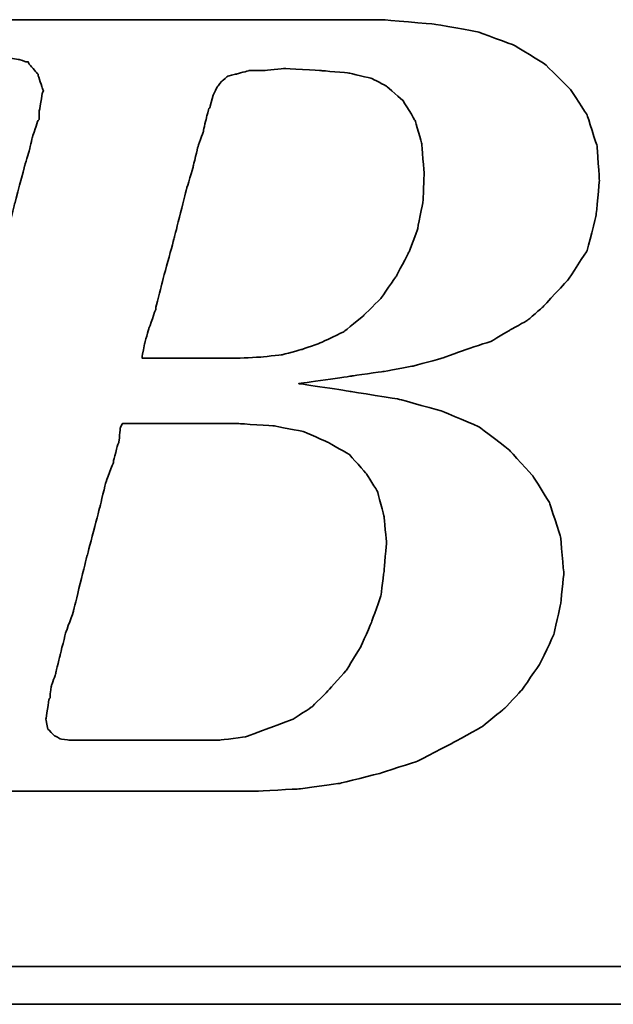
# Model space of a CAD drawing. Extents: x -389 to 453, y -50 to 705.
# Tile 30 of 48: x -152.19 to -150.43, y 36.7 to 39.62. Entities that reach past the tile are written whole.
import ezdxf

# ---------------------------------------------------------------- set-up
doc = ezdxf.new("R2010")
doc.units = 0
doc.header["$LTSCALE"] = 2
doc.header["$MEASUREMENT"] = 0
doc.layers.add('DIM', color=4, linetype='Continuous')
doc.layers.add('layer 1', color=7, linetype='Continuous')

# ---------------------------------------------------------------- blocks, each defined once
blk = doc.blocks.new('TBI MOTION logo(完整正式版)')
at = {"layer": 'layer 1', "color": 22, "lineweight": 35}
for points, knots in [([(-64.65375, -6.86375), (-64.65375, -6.86375), (-64.84375, -7.29625), (-64.84375, -7.29625), (-64.84375, -7.29625), (-64.84375, -7.29625), (-64.86875, -7.34375), (-64.86875, -7.34375), (-64.86875, -7.34375), (-64.86875, -7.34375), (-64.86875, -7.36875), (-64.86875, -7.36875), (-64.86875, -7.36875), (-64.86875, -7.36875), (-65.15375, -7.65375), (-65.15375, -7.65375), (-65.15375, -7.65375), (-65.15375, -7.65375), (-65.17875, -7.65375), (-65.17875, -7.65375), (-65.17875, -7.65375), (-65.17875, -7.65375), (-65.20375, -7.67875), (-65.20375, -7.67875), (-65.20375, -7.67875), (-65.20375, -7.67875), (-65.58875, -7.87125), (-65.58875, -7.87125), (-65.58875, -7.87125), (-65.58875, -7.87125), (-65.63375, -7.87125), (-65.63375, -7.87125), (-65.63375, -7.87125), (-65.63375, -7.87125), (-65.65875, -7.89375), (-65.65875, -7.89375), (-65.65875, -7.89375), (-65.65875, -7.89375), (-66.09375, -7.94375), (-66.09375, -7.94375), (-66.09375, -7.94375), (-66.09375, -7.94375), (-66.11375, -7.94375), (-66.11375, -7.94375), (-66.11375, -7.94375), (-66.11375, -7.94375), (-66.16375, -7.94375), (-66.16375, -7.94375), (-66.16375, -7.94375), (-66.16375, -7.94375), (-66.30875, -7.94375), (-66.30875, -7.94375), (-66.30875, -7.94375), (-66.30875, -7.94375), (-66.69375, -7.94375), (-66.69375, -7.94375), (-66.69375, -7.94375), (-66.69375, -7.94375), (-67.07375, -7.94375), (-67.07375, -7.94375), (-67.07375, -7.94375), (-67.07375, -7.94375), (-67.12375, -7.94375), (-67.12375, -7.94375), (-67.12375, -7.94375), (-67.12375, -7.94375), (-67.12375, -7.96625), (-67.12375, -7.96625), (-67.12375, -7.96625), (-67.12375, -7.96625), (-67.14875, -7.99125), (-67.14875, -7.99125), (-67.14875, -7.99125), (-67.14875, -7.99125), (-67.24375, -8.34875), (-67.24375, -8.34875), (-67.24375, -8.34875), (-67.24375, -8.34875), (-67.31375, -8.68625), (-67.31375, -8.68625), (-67.31375, -8.68625), (-67.31375, -8.68625), (-67.26875, -8.68625), (-67.26875, -8.68625), (-67.26875, -8.68625), (-67.26875, -8.68625), (-67.07375, -8.68625), (-67.07375, -8.68625), (-67.07375, -8.68625), (-67.07375, -8.68625), (-66.54875, -8.68625), (-66.54875, -8.68625), (-66.54875, -8.68625), (-66.54875, -8.68625), (-65.82625, -8.68625), (-65.82625, -8.68625), (-65.82625, -8.68625), (-65.82625, -8.68625), (-65.01375, -8.68625), (-65.01375, -8.68625), (-65.01375, -8.68625), (-65.01375, -8.68625), (-64.05375, -8.68625), (-64.05375, -8.68625), (-64.05375, -8.68625), (-64.05375, -8.68625), (-62.08375, -8.68625), (-62.08375, -8.68625), (-62.08375, -8.68625), (-62.08375, -8.68625), (-60.06875, -8.68625), (-60.06875, -8.68625), (-60.06875, -8.68625), (-60.06875, -8.68625), (-59.10875, -8.68625), (-59.10875, -8.68625), (-59.10875, -8.68625), (-59.10875, -8.68625), (-58.29375, -8.68625), (-58.29375, -8.68625), (-58.29375, -8.68625), (-58.29375, -8.68625), (-57.57375, -8.68625), (-57.57375, -8.68625), (-57.57375, -8.68625), (-57.57375, -8.68625), (-57.04875, -8.68625), (-57.04875, -8.68625), (-57.04875, -8.68625), (-57.04875, -8.68625), (-56.85375, -8.68625), (-56.85375, -8.68625), (-56.85375, -8.68625), (-56.85375, -8.68625), (-56.70875, -8.68625), (-56.70875, -8.68625), (-56.70875, -8.68625), (-56.70875, -8.68625), (-56.61375, -8.68625), (-56.61375, -8.68625), (-56.61375, -8.68625), (-56.61375, -8.68625), (-56.56875, -8.68625), (-56.56875, -8.68625), (-56.56875, -8.68625), (-56.56875, -8.68625), (-55.65375, -8.63875), (-55.65375, -8.63875), (-55.65375, -8.63875), (-55.65375, -8.63875), (-54.76875, -8.51875), (-54.76875, -8.51875), (-54.76875, -8.51875), (-54.76875, -8.51875), (-53.90375, -8.30375), (-53.90375, -8.30375), (-53.90375, -8.30375), (-53.90375, -8.30375), (-53.08875, -8.03875), (-53.08875, -8.03875), (-53.08875, -8.03875), (-53.08875, -8.03875), (-52.34375, -7.65375), (-52.34375, -7.65375), (-52.34375, -7.65375), (-52.34375, -7.65375), (-51.69875, -7.29625), (-51.69875, -7.29625), (-51.69875, -7.29625), (-51.69875, -7.29625), (-51.21875, -6.91125), (-51.21875, -6.91125), (-51.21875, -6.91125), (-51.21875, -6.91125), (-50.83375, -6.50375), (-50.83375, -6.50375), (-50.83375, -6.50375), (-50.83375, -6.50375), (-50.44875, -5.94875), (-50.44875, -5.94875), (-50.44875, -5.94875), (-50.44875, -5.94875), (-50.13875, -5.30375), (-50.13875, -5.30375), (-50.13875, -5.30375), (-50.13875, -5.30375), (-49.99375, -4.65375), (-49.99375, -4.65375), (-49.99375, -4.65375), (-49.99375, -4.65375), (-49.92375, -3.98375), (-49.92375, -3.98375), (-49.92375, -3.98375), (-49.92375, -3.98375), (-49.99375, -3.19374), (-49.99375, -3.19374), (-49.99375, -3.19374), (-49.99375, -3.19374), (-50.23374, -2.44874), (-50.23374, -2.44874), (-50.23374, -2.44874), (-50.23374, -2.44874), (-50.59375, -1.87374), (-50.59375, -1.87374), (-50.59375, -1.87374), (-50.59375, -1.87374), (-51.09875, -1.31874), (-51.09875, -1.31874), (-51.09875, -1.31874), (-51.09875, -1.31874), (-51.74375, -0.81875), (-51.74375, -0.81875), (-51.74375, -0.81875), (-51.74375, -0.81875), (-52.53875, -0.48125), (-52.53875, -0.48125), (-52.53875, -0.48125), (-52.53875, -0.48125), (-53.47375, -0.21875), (-53.47375, -0.21875), (-53.47375, -0.21875), (-53.47375, -0.21875), (-54.52875, -0.04874), (-54.52875, -0.04874), (-54.52875, -0.04874), (-54.52875, -0.04874), (-55.65375, 0.12125), (-55.65375, 0.12125), (-55.65375, 0.12125), (-55.65375, 0.12125), (-54.50375, 0.28624), (-54.50375, 0.28624), (-54.50375, 0.28624), (-54.50375, 0.28624), (-53.83375, 0.38124), (-53.83375, 0.38124), (-53.83375, 0.38124), (-53.83375, 0.38124), (-53.18375, 0.50125), (-53.18375, 0.50125), (-53.18375, 0.50125), (-53.18375, 0.50125), (-52.55875, 0.66874), (-52.55875, 0.66874), (-52.55875, 0.66874), (-52.55875, 0.66874), (-52.03375, 0.86124), (-52.03375, 0.86124), (-52.03375, 0.86124), (-52.03375, 0.86124), (-51.50374, 1.03124), (-51.50374, 1.03124), (-51.50374, 1.03124), (-51.50374, 1.03124), (-51.09875, 1.27125), (-51.09875, 1.27125), (-51.09875, 1.27125), (-51.09875, 1.27125), (-50.71375, 1.48624), (-50.71375, 1.48624), (-50.71375, 1.48624), (-50.71375, 1.48624), (-50.37625, 1.77625), (-50.37625, 1.77625), (-50.37625, 1.77625), (-50.37625, 1.77625), (-49.82375, 2.37625), (-49.82375, 2.37625), (-49.82375, 2.37625), (-49.82375, 2.37625), (-49.41875, 2.99625), (-49.41875, 2.99625), (-49.41875, 2.99625), (-49.41875, 2.99625), (-49.22375, 3.76625), (-49.22375, 3.76625), (-49.22375, 3.76625), (-49.22375, 3.76625), (-49.15375, 4.50874), (-49.15375, 4.50874), (-49.15375, 4.50874), (-49.15375, 4.50874), (-49.20375, 5.25125), (-49.20375, 5.25125), (-49.20375, 5.25125), (-49.20375, 5.25125), (-49.41875, 5.92625), (-49.41875, 5.92625), (-49.41875, 5.92625), (-49.41875, 5.92625), (-49.77875, 6.47625), (-49.77875, 6.47625), (-49.77875, 6.47625), (-49.77875, 6.47625), (-50.33125, 7.02624), (-50.33125, 7.02624), (-50.33125, 7.02624), (-50.33125, 7.02624), (-51.00125, 7.43625), (-51.00125, 7.43625), (-51.00125, 7.43625), (-51.00125, 7.43625), (-51.79375, 7.72625), (-51.79375, 7.72625), (-51.79375, 7.72625), (-51.79375, 7.72625), (-52.72875, 7.89124), (-52.72875, 7.89124), (-52.72875, 7.89124), (-52.72875, 7.89124), (-53.83375, 7.98625), (-53.83375, 7.98625), (-53.83375, 7.98625), (-53.83375, 7.98625), (-53.92875, 7.98625), (-53.92875, 7.98625), (-53.92875, 7.98625), (-53.92875, 7.98625), (-54.26375, 7.98625), (-54.26375, 7.98625), (-54.26375, 7.98625), (-54.26375, 7.98625), (-54.74375, 7.98625), (-54.74375, 7.98625), (-54.74375, 7.98625), (-54.74375, 7.98625), (-55.36875, 7.98625), (-55.36875, 7.98625), (-55.36875, 7.98625), (-55.36875, 7.98625), (-56.13375, 7.98625), (-56.13375, 7.98625), (-56.13375, 7.98625), (-56.13375, 7.98625), (-56.94875, 7.98625), (-56.94875, 7.98625), (-56.94875, 7.98625), (-56.94875, 7.98625), (-58.77625, 7.98625), (-58.77625, 7.98625), (-58.77625, 7.98625), (-58.77625, 7.98625), (-60.59875, 7.98625), (-60.59875, 7.98625), (-60.59875, 7.98625), (-60.59875, 7.98625), (-61.41375, 7.98625), (-61.41375, 7.98625), (-61.41375, 7.98625), (-61.41375, 7.98625), (-62.17875, 7.98625), (-62.17875, 7.98625), (-62.17875, 7.98625), (-62.17875, 7.98625), (-62.80375, 7.98625), (-62.80375, 7.98625), (-62.80375, 7.98625), (-62.80375, 7.98625), (-63.30625, 7.98625), (-63.30625, 7.98625), (-63.30625, 7.98625), (-63.30625, 7.98625), (-63.57375, 7.98625), (-63.57375, 7.98625), (-63.57375, 7.98625), (-63.57375, 7.98625), (-63.57375, 7.96375), (-63.57375, 7.96375), (-63.57375, 7.96375), (-63.57375, 7.96375), (-63.59875, 7.94125), (-63.59875, 7.94125), (-63.59875, 7.94125), (-63.59875, 7.94125), (-63.69375, 7.55625), (-63.69375, 7.55625), (-63.69375, 7.55625), (-63.69375, 7.55625), (-63.76375, 7.24624), (-63.76375, 7.24624), (-63.76375, 7.24624), (-63.76375, 7.24624), (-63.23875, 7.24624), (-63.23875, 7.24624), (-63.23875, 7.24624), (-63.23875, 7.24624), (-62.75875, 7.24624), (-62.75875, 7.24624), (-62.75875, 7.24624), (-62.75875, 7.24624), (-62.61125, 7.24624), (-62.61125, 7.24624), (-62.61125, 7.24624), (-62.61125, 7.24624), (-62.56625, 7.24624), (-62.56625, 7.24624), (-62.56625, 7.24624), (-62.56625, 7.24624), (-62.22875, 7.24624), (-62.22875, 7.24624), (-62.22875, 7.24624), (-62.22875, 7.24624), (-62.20375, 7.24624), (-62.20375, 7.24624), (-62.20375, 7.24624), (-62.20375, 7.24624), (-62.17875, 7.21875), (-62.17875, 7.21875), (-62.17875, 7.21875), (-62.17875, 7.21875), (-61.96375, 7.17125), (-61.96375, 7.17125), (-61.96375, 7.17125), (-61.96375, 7.17125), (-61.72375, 7.12624), (-61.72375, 7.12624), (-61.72375, 7.12624), (-61.72375, 7.12624), (-61.70375, 7.12624), (-61.70375, 7.12624), (-61.70375, 7.12624), (-61.70375, 7.12624), (-61.55875, 7.07624), (-61.55875, 7.07624), (-61.55875, 7.07624), (-61.55875, 7.07624), (-61.50875, 7.07624), (-61.50875, 7.07624), (-61.50875, 7.07624), (-61.50875, 7.07624), (-61.48375, 7.02624), (-61.48375, 7.02624), (-61.48375, 7.02624), (-61.48375, 7.02624), (-61.31875, 6.83375), (-61.31875, 6.83375), (-61.31875, 6.83375), (-61.31875, 6.83375), (-61.29375, 6.81125), (-61.29375, 6.81125), (-61.29375, 6.81125), (-61.29375, 6.81125), (-61.29375, 6.78625), (-61.29375, 6.78625), (-61.29375, 6.78625), (-61.29375, 6.78625), (-61.19875, 6.50124), (-61.19875, 6.50124), (-61.19875, 6.50124), (-61.19875, 6.50124), (-61.17375, 6.45124), (-61.17375, 6.45124), (-61.17375, 6.45124), (-61.17375, 6.45124), (-61.19875, 6.40625), (-61.19875, 6.40625), (-61.19875, 6.40625), (-61.19875, 6.40625), (-61.26875, 5.99624), (-61.26875, 5.99624), (-61.26875, 5.99624), (-61.26875, 5.99624), (-61.26875, 5.85125), (-61.26875, 5.85125), (-61.26875, 5.85125), (-61.26875, 5.85125), (-61.26875, 5.82625), (-61.26875, 5.82625), (-61.26875, 5.82625), (-61.26875, 5.82625), (-61.29375, 5.80625), (-61.29375, 5.80625), (-61.29375, 5.80625), (-61.29375, 5.80625), (-61.34125, 5.66125), (-61.34125, 5.66125), (-61.34125, 5.66125), (-61.34125, 5.66125), (-61.41375, 5.44625), (-61.41375, 5.44625), (-61.41375, 5.44625), (-61.41375, 5.44625), (-61.48375, 5.15625), (-61.48375, 5.15625), (-61.48375, 5.15625), (-61.48375, 5.15625), (-61.58375, 4.82124), (-61.58375, 4.82124), (-61.58375, 4.82124), (-61.58375, 4.82124), (-61.79875, 4.00375), (-61.79875, 4.00375), (-61.79875, 4.00375), (-61.79875, 4.00375), (-62.05875, 2.99625), (-62.05875, 2.99625), (-62.05875, 2.99625), (-62.05875, 2.99625), (-62.34875, 1.91625), (-62.34875, 1.91625), (-62.34875, 1.91625), (-62.34875, 1.91625), (-62.97375, -0.41124), (-62.97375, -0.41124), (-62.97375, -0.41124), (-62.97375, -0.41124), (-63.59875, -2.75875), (-63.59875, -2.75875), (-63.59875, -2.75875), (-63.59875, -2.75875), (-63.88375, -3.86374), (-63.88375, -3.86374), (-63.88375, -3.86374), (-63.88375, -3.86374), (-64.14875, -4.82374), (-64.14875, -4.82374), (-64.14875, -4.82374), (-64.14875, -4.82374), (-64.36375, -5.64125), (-64.36375, -5.64125), (-64.36375, -5.64125), (-64.36375, -5.64125), (-64.43625, -5.97625), (-64.43625, -5.97625), (-64.43625, -5.97625), (-64.43625, -5.97625), (-64.50875, -6.28625), (-64.50875, -6.28625), (-64.50875, -6.28625), (-64.50875, -6.28625), (-64.50875, -6.30875), (-64.50875, -6.30875), (-64.50875, -6.30875), (-64.50875, -6.30875), (-64.57875, -6.50375), (-64.57875, -6.50375), (-64.57875, -6.50375), (-64.57875, -6.50375), (-64.62875, -6.69625), (-64.62875, -6.69625), (-64.62875, -6.69625), (-64.62875, -6.69625), (-64.62875, -6.76875), (-64.62875, -6.76875), (-64.62875, -6.76875), (-64.62875, -6.76875), (-64.62875, -6.81375), (-64.62875, -6.81375), (-64.62875, -6.81375), (-64.62875, -6.81375), (-64.62875, -6.83875), (-64.62875, -6.83875), (-64.62875, -6.83875), (-64.62875, -6.83875), (-64.65375, -6.86375), (-64.65375, -6.86375)], [0, 0, 0, 0, 0.00719424, 0.00719424, 0.00719424, 0.00719425, 0.01438849, 0.01438849, 0.01438849, 0.0143885, 0.02158273, 0.02158273, 0.02158273, 0.02158274, 0.02877698, 0.02877698, 0.02877698, 0.02877699, 0.03597122, 0.03597122, 0.03597122, 0.03597123, 0.04316547, 0.04316547, 0.04316547, 0.04316548, 0.05035971, 0.05035971, 0.05035971, 0.05035972, 0.05755396, 0.05755396, 0.05755396, 0.05755397, 0.0647482, 0.0647482, 0.0647482, 0.06474821, 0.07194245, 0.07194245, 0.07194245, 0.07194246, 0.07913669, 0.07913669, 0.07913669, 0.0791367, 0.08633094, 0.08633094, 0.08633094, 0.08633095, 0.09352518, 0.09352518, 0.09352518, 0.09352519, 0.10071942, 0.10071942, 0.10071942, 0.10071943, 0.10791367, 0.10791367, 0.10791367, 0.10791368, 0.11510791, 0.11510791, 0.11510791, 0.11510792, 0.12230216, 0.12230216, 0.12230216, 0.12230217, 0.1294964, 0.1294964, 0.1294964, 0.12949641, 0.13669065, 0.13669065, 0.13669065, 0.13669066, 0.14388489, 0.14388489, 0.14388489, 0.1438849, 0.15107914, 0.15107914, 0.15107914, 0.15107915, 0.15827338, 0.15827338, 0.15827338, 0.15827339, 0.16546763, 0.16546763, 0.16546763, 0.16546764, 0.17266187, 0.17266187, 0.17266187, 0.17266188, 0.17985612, 0.17985612, 0.17985612, 0.17985613, 0.18705036, 0.18705036, 0.18705036, 0.18705037, 0.1942446, 0.1942446, 0.1942446, 0.19424461, 0.20143885, 0.20143885, 0.20143885, 0.20143886, 0.20863309, 0.20863309, 0.20863309, 0.2086331, 0.21582734, 0.21582734, 0.21582734, 0.21582735, 0.22302158, 0.22302158, 0.22302158, 0.22302159, 0.23021583, 0.23021583, 0.23021583, 0.23021584, 0.23741007, 0.23741007, 0.23741007, 0.23741008, 0.24460432, 0.24460432, 0.24460432, 0.24460433, 0.25179856, 0.25179856, 0.25179856, 0.25179857, 0.25899281, 0.25899281, 0.25899281, 0.25899282, 0.26618705, 0.26618705, 0.26618705, 0.26618706, 0.27338129, 0.27338129, 0.27338129, 0.2733813, 0.28057554, 0.28057554, 0.28057554, 0.28057555, 0.28776978, 0.28776978, 0.28776978, 0.28776979, 0.29496403, 0.29496403, 0.29496403, 0.29496404, 0.30215827, 0.30215827, 0.30215827, 0.30215828, 0.30935252, 0.30935252, 0.30935252, 0.30935253, 0.31654676, 0.31654676, 0.31654676, 0.31654677, 0.32374101, 0.32374101, 0.32374101, 0.32374102, 0.33093525, 0.33093525, 0.33093525, 0.33093526, 0.3381295, 0.3381295, 0.3381295, 0.33812951, 0.34532374, 0.34532374, 0.34532374, 0.34532375, 0.35251799, 0.35251799, 0.35251799, 0.352518, 0.35971223, 0.35971223, 0.35971223, 0.35971224, 0.36690647, 0.36690647, 0.36690647, 0.36690648, 0.37410072, 0.37410072, 0.37410072, 0.37410073, 0.38129496, 0.38129496, 0.38129496, 0.38129497, 0.38848921, 0.38848921, 0.38848921, 0.38848922, 0.39568345, 0.39568345, 0.39568345, 0.39568346, 0.4028777, 0.4028777, 0.4028777, 0.40287771, 0.41007194, 0.41007194, 0.41007194, 0.41007195, 0.41726619, 0.41726619, 0.41726619, 0.4172662, 0.42446043, 0.42446043, 0.42446043, 0.42446044, 0.43165468, 0.43165468, 0.43165468, 0.43165469, 0.43884892, 0.43884892, 0.43884892, 0.43884893, 0.44604317, 0.44604317, 0.44604317, 0.44604318, 0.45323741, 0.45323741, 0.45323741, 0.45323742, 0.46043165, 0.46043165, 0.46043165, 0.46043166, 0.4676259, 0.4676259, 0.4676259, 0.46762591, 0.47482014, 0.47482014, 0.47482014, 0.47482015, 0.48201439, 0.48201439, 0.48201439, 0.4820144, 0.48920863, 0.48920863, 0.48920863, 0.48920864, 0.49640288, 0.49640288, 0.49640288, 0.49640289, 0.50359712, 0.50359712, 0.50359712, 0.50359713, 0.51079137, 0.51079137, 0.51079137, 0.51079138, 0.51798561, 0.51798561, 0.51798561, 0.51798562, 0.52517986, 0.52517986, 0.52517986, 0.52517987, 0.5323741, 0.5323741, 0.5323741, 0.53237411, 0.53956835, 0.53956835, 0.53956835, 0.53956836, 0.54676259, 0.54676259, 0.54676259, 0.5467626, 0.55395683, 0.55395683, 0.55395683, 0.55395684, 0.56115108, 0.56115108, 0.56115108, 0.56115109, 0.56834532, 0.56834532, 0.56834532, 0.56834533, 0.57553957, 0.57553957, 0.57553957, 0.57553958, 0.58273381, 0.58273381, 0.58273381, 0.58273382, 0.58992806, 0.58992806, 0.58992806, 0.58992807, 0.5971223, 0.5971223, 0.5971223, 0.59712231, 0.60431655, 0.60431655, 0.60431655, 0.60431656, 0.61151079, 0.61151079, 0.61151079, 0.6115108, 0.61870504, 0.61870504, 0.61870504, 0.61870505, 0.62589928, 0.62589928, 0.62589928, 0.62589929, 0.63309353, 0.63309353, 0.63309353, 0.63309354, 0.64028777, 0.64028777, 0.64028777, 0.64028778, 0.64748201, 0.64748201, 0.64748201, 0.64748202, 0.65467626, 0.65467626, 0.65467626, 0.65467627, 0.6618705, 0.6618705, 0.6618705, 0.66187051, 0.66906475, 0.66906475, 0.66906475, 0.66906476, 0.67625899, 0.67625899, 0.67625899, 0.676259, 0.68345324, 0.68345324, 0.68345324, 0.68345325, 0.69064748, 0.69064748, 0.69064748, 0.69064749, 0.69784173, 0.69784173, 0.69784173, 0.69784174, 0.70503597, 0.70503597, 0.70503597, 0.70503598, 0.71223022, 0.71223022, 0.71223022, 0.71223023, 0.71942446, 0.71942446, 0.71942446, 0.71942447, 0.72661871, 0.72661871, 0.72661871, 0.72661872, 0.73381295, 0.73381295, 0.73381295, 0.73381296, 0.74100719, 0.74100719, 0.74100719, 0.7410072, 0.74820144, 0.74820144, 0.74820144, 0.74820145, 0.75539568, 0.75539568, 0.75539568, 0.75539569, 0.76258993, 0.76258993, 0.76258993, 0.76258994, 0.76978417, 0.76978417, 0.76978417, 0.76978418, 0.77697842, 0.77697842, 0.77697842, 0.77697843, 0.78417266, 0.78417266, 0.78417266, 0.78417267, 0.79136691, 0.79136691, 0.79136691, 0.79136692, 0.79856115, 0.79856115, 0.79856115, 0.79856116, 0.8057554, 0.8057554, 0.8057554, 0.80575541, 0.81294964, 0.81294964, 0.81294964, 0.81294965, 0.82014388, 0.82014388, 0.82014388, 0.82014389, 0.82733813, 0.82733813, 0.82733813, 0.82733814, 0.83453237, 0.83453237, 0.83453237, 0.83453238, 0.84172662, 0.84172662, 0.84172662, 0.84172663, 0.84892086, 0.84892086, 0.84892086, 0.84892087, 0.85611511, 0.85611511, 0.85611511, 0.85611512, 0.86330935, 0.86330935, 0.86330935, 0.86330936, 0.8705036, 0.8705036, 0.8705036, 0.87050361, 0.87769784, 0.87769784, 0.87769784, 0.87769785, 0.88489209, 0.88489209, 0.88489209, 0.8848921, 0.89208633, 0.89208633, 0.89208633, 0.89208634, 0.89928058, 0.89928058, 0.89928058, 0.89928059, 0.90647482, 0.90647482, 0.90647482, 0.90647483, 0.91366906, 0.91366906, 0.91366906, 0.91366907, 0.92086331, 0.92086331, 0.92086331, 0.92086332, 0.92805755, 0.92805755, 0.92805755, 0.92805756, 0.9352518, 0.9352518, 0.9352518, 0.93525181, 0.94244604, 0.94244604, 0.94244604, 0.94244605, 0.94964029, 0.94964029, 0.94964029, 0.9496403, 0.95683453, 0.95683453, 0.95683453, 0.95683454, 0.96402878, 0.96402878, 0.96402878, 0.96402879, 0.97122302, 0.97122302, 0.97122302, 0.97122303, 0.97841727, 0.97841727, 0.97841727, 0.97841728, 0.98561151, 0.98561151, 0.98561151, 0.98561152, 0.99280576, 0.99280576, 0.99280576, 0.99280577, 1, 1, 1, 1]), ([(-57.50375, 6.35625), (-57.50375, 6.35625), (-57.57375, 6.11625), (-57.57375, 6.11625), (-57.57375, 6.11625), (-57.57375, 6.11625), (-57.57375, 6.09125), (-57.57375, 6.09125), (-57.57375, 6.09125), (-57.57375, 6.09125), (-57.59875, 6.06625), (-57.59875, 6.06625), (-57.59875, 6.06625), (-57.59875, 6.06625), (-57.64875, 5.87625), (-57.64875, 5.87625), (-57.64875, 5.87625), (-57.64875, 5.87625), (-57.71875, 5.58875), (-57.71875, 5.58875), (-57.71875, 5.58875), (-57.71875, 5.58875), (-57.71875, 5.56625), (-57.71875, 5.56625), (-57.71875, 5.56625), (-57.71875, 5.56625), (-57.83875, 5.23125), (-57.83875, 5.23125), (-57.83875, 5.23125), (-57.83875, 5.23125), (-57.93625, 4.82124), (-57.93625, 4.82124), (-57.93625, 4.82124), (-57.93625, 4.82124), (-57.93625, 4.79624), (-57.93625, 4.79624), (-57.93625, 4.79624), (-57.93625, 4.79624), (-58.07875, 4.34125), (-58.07875, 4.34125), (-58.07875, 4.34125), (-58.07875, 4.34125), (-58.34375, 3.28625), (-58.34375, 3.28625), (-58.34375, 3.28625), (-58.34375, 3.28625), (-58.62875, 2.23124), (-58.62875, 2.23124), (-58.62875, 2.23124), (-58.62875, 2.23124), (-58.74875, 1.75125), (-58.74875, 1.75125), (-58.74875, 1.75125), (-58.74875, 1.75125), (-58.74875, 1.72625), (-58.74875, 1.72625), (-58.74875, 1.72625), (-58.74875, 1.72625), (-58.89375, 1.31625), (-58.89375, 1.31625), (-58.89375, 1.31625), (-58.89375, 1.31625), (-58.98875, 0.98124), (-58.98875, 0.98124), (-58.98875, 0.98124), (-58.98875, 0.98124), (-59.03875, 0.71625), (-59.03875, 0.71625), (-59.03875, 0.71625), (-59.03875, 0.71625), (-59.03875, 0.66874), (-59.03875, 0.66874), (-59.03875, 0.66874), (-59.03875, 0.66874), (-58.91875, 0.66874), (-58.91875, 0.66874), (-58.91875, 0.66874), (-58.91875, 0.66874), (-58.53375, 0.66874), (-58.53375, 0.66874), (-58.53375, 0.66874), (-58.53375, 0.66874), (-58.10375, 0.66874), (-58.10375, 0.66874), (-58.10375, 0.66874), (-58.10375, 0.66874), (-57.66875, 0.66874), (-57.66875, 0.66874), (-57.66875, 0.66874), (-57.66875, 0.66874), (-57.33375, 0.66874), (-57.33375, 0.66874), (-57.33375, 0.66874), (-57.33375, 0.66874), (-57.09375, 0.66874), (-57.09375, 0.66874), (-57.09375, 0.66874), (-57.09375, 0.66874), (-56.99875, 0.66874), (-56.99875, 0.66874), (-56.99875, 0.66874), (-56.99875, 0.66874), (-56.49375, 0.69374), (-56.49375, 0.69374), (-56.49375, 0.69374), (-56.49375, 0.69374), (-56.01375, 0.74374), (-56.01375, 0.74374), (-56.01375, 0.74374), (-56.01375, 0.74374), (-55.58375, 0.86124), (-55.58375, 0.86124), (-55.58375, 0.86124), (-55.58375, 0.86124), (-55.17375, 1.00624), (-55.17375, 1.00624), (-55.17375, 1.00624), (-55.17375, 1.00624), (-54.67375, 1.24625), (-54.67375, 1.24625), (-54.67375, 1.24625), (-54.67375, 1.24625), (-54.26375, 1.58124), (-54.26375, 1.58124), (-54.26375, 1.58124), (-54.26375, 1.58124), (-53.87875, 1.96374), (-53.87875, 1.96374), (-53.87875, 1.96374), (-53.87875, 1.96374), (-53.54375, 2.44625), (-53.54375, 2.44625), (-53.54375, 2.44625), (-53.54375, 2.44625), (-53.27875, 2.95125), (-53.27875, 2.95125), (-53.27875, 2.95125), (-53.27875, 2.95125), (-53.08875, 3.45124), (-53.08875, 3.45124), (-53.08875, 3.45124), (-53.08875, 3.45124), (-52.96875, 4.05124), (-52.96875, 4.05124), (-52.96875, 4.05124), (-52.96875, 4.05124), (-52.94375, 4.65125), (-52.94375, 4.65125), (-52.94375, 4.65125), (-52.94375, 4.65125), (-52.99375, 5.30125), (-52.99375, 5.30125), (-52.99375, 5.30125), (-52.99375, 5.30125), (-53.13875, 5.80625), (-53.13875, 5.80625), (-53.13875, 5.80625), (-53.13875, 5.80625), (-53.39875, 6.23625), (-53.39875, 6.23625), (-53.39875, 6.23625), (-53.39875, 6.23625), (-53.75875, 6.54875), (-53.75875, 6.54875), (-53.75875, 6.54875), (-53.75875, 6.54875), (-54.07375, 6.71625), (-54.07375, 6.71625), (-54.07375, 6.71625), (-54.07375, 6.71625), (-54.57375, 6.83375), (-54.57375, 6.83375), (-54.57375, 6.83375), (-54.57375, 6.83375), (-55.17375, 6.88625), (-55.17375, 6.88625), (-55.17375, 6.88625), (-55.17375, 6.88625), (-55.96875, 6.93125), (-55.96875, 6.93125), (-55.96875, 6.93125), (-55.96875, 6.93125), (-56.39875, 6.88625), (-56.39875, 6.88625), (-56.39875, 6.88625), (-56.39875, 6.88625), (-56.42125, 6.88625), (-56.42125, 6.88625), (-56.42125, 6.88625), (-56.42125, 6.88625), (-56.73375, 6.88625), (-56.73375, 6.88625), (-56.73375, 6.88625), (-56.73375, 6.88625), (-56.99875, 6.81125), (-56.99875, 6.81125), (-56.99875, 6.81125), (-56.99875, 6.81125), (-57.02375, 6.81125), (-57.02375, 6.81125), (-57.02375, 6.81125), (-57.02375, 6.81125), (-57.18875, 6.76625), (-57.18875, 6.76625), (-57.18875, 6.76625), (-57.18875, 6.76625), (-57.30875, 6.66625), (-57.30875, 6.66625), (-57.30875, 6.66625), (-57.30875, 6.66625), (-57.40875, 6.54875), (-57.40875, 6.54875), (-57.40875, 6.54875), (-57.40875, 6.54875), (-57.50375, 6.35625), (-57.50375, 6.35625)], [0, 0, 0, 0, 0.01851852, 0.01851852, 0.01851852, 0.01851853, 0.03703704, 0.03703704, 0.03703704, 0.03703705, 0.05555556, 0.05555556, 0.05555556, 0.05555557, 0.07407407, 0.07407407, 0.07407407, 0.07407408, 0.09259259, 0.09259259, 0.09259259, 0.0925926, 0.11111111, 0.11111111, 0.11111111, 0.11111112, 0.12962963, 0.12962963, 0.12962963, 0.12962964, 0.14814815, 0.14814815, 0.14814815, 0.14814816, 0.16666667, 0.16666667, 0.16666667, 0.16666668, 0.18518519, 0.18518519, 0.18518519, 0.1851852, 0.2037037, 0.2037037, 0.2037037, 0.20370371, 0.22222222, 0.22222222, 0.22222222, 0.22222223, 0.24074074, 0.24074074, 0.24074074, 0.24074075, 0.25925926, 0.25925926, 0.25925926, 0.25925927, 0.27777778, 0.27777778, 0.27777778, 0.27777779, 0.2962963, 0.2962963, 0.2962963, 0.29629631, 0.31481481, 0.31481481, 0.31481481, 0.31481482, 0.33333333, 0.33333333, 0.33333333, 0.33333334, 0.35185185, 0.35185185, 0.35185185, 0.35185186, 0.37037037, 0.37037037, 0.37037037, 0.37037038, 0.38888889, 0.38888889, 0.38888889, 0.3888889, 0.40740741, 0.40740741, 0.40740741, 0.40740742, 0.42592593, 0.42592593, 0.42592593, 0.42592594, 0.44444444, 0.44444444, 0.44444444, 0.44444445, 0.46296296, 0.46296296, 0.46296296, 0.46296297, 0.48148148, 0.48148148, 0.48148148, 0.48148149, 0.5, 0.5, 0.5, 0.50000001, 0.51851852, 0.51851852, 0.51851852, 0.51851853, 0.53703704, 0.53703704, 0.53703704, 0.53703705, 0.55555556, 0.55555556, 0.55555556, 0.55555557, 0.57407407, 0.57407407, 0.57407407, 0.57407408, 0.59259259, 0.59259259, 0.59259259, 0.5925926, 0.61111111, 0.61111111, 0.61111111, 0.61111112, 0.62962963, 0.62962963, 0.62962963, 0.62962964, 0.64814815, 0.64814815, 0.64814815, 0.64814816, 0.66666667, 0.66666667, 0.66666667, 0.66666668, 0.68518519, 0.68518519, 0.68518519, 0.6851852, 0.7037037, 0.7037037, 0.7037037, 0.70370371, 0.72222222, 0.72222222, 0.72222222, 0.72222223, 0.74074074, 0.74074074, 0.74074074, 0.74074075, 0.75925926, 0.75925926, 0.75925926, 0.75925927, 0.77777778, 0.77777778, 0.77777778, 0.77777779, 0.7962963, 0.7962963, 0.7962963, 0.79629631, 0.81481481, 0.81481481, 0.81481481, 0.81481482, 0.83333333, 0.83333333, 0.83333333, 0.83333334, 0.85185185, 0.85185185, 0.85185185, 0.85185186, 0.87037037, 0.87037037, 0.87037037, 0.87037038, 0.88888889, 0.88888889, 0.88888889, 0.8888889, 0.90740741, 0.90740741, 0.90740741, 0.90740742, 0.92592593, 0.92592593, 0.92592593, 0.92592594, 0.94444444, 0.94444444, 0.94444444, 0.94444445, 0.96296296, 0.96296296, 0.96296296, 0.96296297, 0.98148148, 0.98148148, 0.98148148, 0.98148149, 1, 1, 1, 1]), ([(-61.03125, -6.57375), (-61.03125, -6.57375), (-61.03125, -6.67125), (-61.03125, -6.67125), (-61.03125, -6.67125), (-61.03125, -6.67125), (-61.05375, -6.69625), (-61.05375, -6.69625), (-61.05375, -6.69625), (-61.05375, -6.69625), (-61.12375, -7.12875), (-61.12375, -7.12875), (-61.12375, -7.12875), (-61.12375, -7.12875), (-61.07875, -7.34375), (-61.07875, -7.34375), (-61.07875, -7.34375), (-61.07875, -7.34375), (-60.93375, -7.48875), (-60.93375, -7.48875), (-60.93375, -7.48875), (-60.93375, -7.48875), (-60.81375, -7.55625), (-60.81375, -7.55625), (-60.81375, -7.55625), (-60.81375, -7.55625), (-60.62375, -7.58375), (-60.62375, -7.58375), (-60.62375, -7.58375), (-60.62375, -7.58375), (-60.30875, -7.58375), (-60.30875, -7.58375), (-60.30875, -7.58375), (-60.30875, -7.58375), (-59.97375, -7.58375), (-59.97375, -7.58375), (-59.97375, -7.58375), (-59.97375, -7.58375), (-59.87875, -7.58375), (-59.87875, -7.58375), (-59.87875, -7.58375), (-59.87875, -7.58375), (-59.63625, -7.58375), (-59.63625, -7.58375), (-59.63625, -7.58375), (-59.63625, -7.58375), (-58.96875, -7.58375), (-58.96875, -7.58375), (-58.96875, -7.58375), (-58.96875, -7.58375), (-58.29375, -7.58375), (-58.29375, -7.58375), (-58.29375, -7.58375), (-58.29375, -7.58375), (-58.05375, -7.58375), (-58.05375, -7.58375), (-58.05375, -7.58375), (-58.05375, -7.58375), (-57.98375, -7.58375), (-57.98375, -7.58375), (-57.98375, -7.58375), (-57.98375, -7.58375), (-57.35875, -7.58375), (-57.35875, -7.58375), (-57.35875, -7.58375), (-57.35875, -7.58375), (-56.78375, -7.50875), (-56.78375, -7.50875), (-56.78375, -7.50875), (-56.78375, -7.50875), (-56.27875, -7.31875), (-56.27875, -7.31875), (-56.27875, -7.31875), (-56.27875, -7.31875), (-55.77375, -7.12875), (-55.77375, -7.12875), (-55.77375, -7.12875), (-55.77375, -7.12875), (-55.36875, -6.86375), (-55.36875, -6.86375), (-55.36875, -6.86375), (-55.36875, -6.86375), (-55.00875, -6.50375), (-55.00875, -6.50375), (-55.00875, -6.50375), (-55.00875, -6.50375), (-54.62375, -6.06875), (-54.62375, -6.06875), (-54.62375, -6.06875), (-54.62375, -6.06875), (-54.31375, -5.56875), (-54.31375, -5.56875), (-54.31375, -5.56875), (-54.31375, -5.56875), (-54.07375, -5.01625), (-54.07375, -5.01625), (-54.07375, -5.01625), (-54.07375, -5.01625), (-53.87875, -4.46374), (-53.87875, -4.46374), (-53.87875, -4.46374), (-53.87875, -4.46374), (-53.80875, -3.91375), (-53.80875, -3.91375), (-53.80875, -3.91375), (-53.80875, -3.91375), (-53.75875, -3.31375), (-53.75875, -3.31375), (-53.75875, -3.31375), (-53.75875, -3.31375), (-53.80875, -2.75875), (-53.80875, -2.75875), (-53.80875, -2.75875), (-53.80875, -2.75875), (-53.95375, -2.20875), (-53.95375, -2.20875), (-53.95375, -2.20875), (-53.95375, -2.20875), (-54.19375, -1.82625), (-54.19375, -1.82625), (-54.19375, -1.82625), (-54.19375, -1.82625), (-54.55375, -1.41875), (-54.55375, -1.41875), (-54.55375, -1.41875), (-54.55375, -1.41875), (-55.00875, -1.15125), (-55.00875, -1.15125), (-55.00875, -1.15125), (-55.00875, -1.15125), (-55.56125, -0.91375), (-55.56125, -0.91375), (-55.56125, -0.91375), (-55.56125, -0.91375), (-56.18125, -0.79375), (-56.18125, -0.79375), (-56.18125, -0.79375), (-56.18125, -0.79375), (-56.94875, -0.74374), (-56.94875, -0.74374), (-56.94875, -0.74374), (-56.94875, -0.74374), (-56.99875, -0.74374), (-56.99875, -0.74374), (-56.99875, -0.74374), (-56.99875, -0.74374), (-57.09375, -0.74374), (-57.09375, -0.74374), (-57.09375, -0.74374), (-57.09375, -0.74374), (-57.38375, -0.74374), (-57.38375, -0.74374), (-57.38375, -0.74374), (-57.38375, -0.74374), (-57.76875, -0.74374), (-57.76875, -0.74374), (-57.76875, -0.74374), (-57.76875, -0.74374), (-58.24625, -0.74374), (-58.24625, -0.74374), (-58.24625, -0.74374), (-58.24625, -0.74374), (-58.72875, -0.74374), (-58.72875, -0.74374), (-58.72875, -0.74374), (-58.72875, -0.74374), (-59.20875, -0.74374), (-59.20875, -0.74374), (-59.20875, -0.74374), (-59.20875, -0.74374), (-59.46875, -0.74374), (-59.46875, -0.74374), (-59.46875, -0.74374), (-59.46875, -0.74374), (-59.51625, -0.83875), (-59.51625, -0.83875), (-59.51625, -0.83875), (-59.51625, -0.83875), (-59.54375, -1.15125), (-59.54375, -1.15125), (-59.54375, -1.15125), (-59.54375, -1.15125), (-59.56375, -1.17874), (-59.56375, -1.17874), (-59.56375, -1.17874), (-59.56375, -1.17874), (-59.66375, -1.55875), (-59.66375, -1.55875), (-59.66375, -1.55875), (-59.66375, -1.55875), (-59.66375, -1.58375), (-59.66375, -1.58375), (-59.66375, -1.58375), (-59.66375, -1.58375), (-59.82875, -2.01874), (-59.82875, -2.01874), (-59.82875, -2.01874), (-59.82875, -2.01874), (-59.94875, -2.52125), (-59.94875, -2.52125), (-59.94875, -2.52125), (-59.94875, -2.52125), (-60.23875, -3.62375), (-60.23875, -3.62375), (-60.23875, -3.62375), (-60.23875, -3.62375), (-60.52375, -4.77624), (-60.52375, -4.77624), (-60.52375, -4.77624), (-60.52375, -4.77624), (-60.52375, -4.79874), (-60.52375, -4.79874), (-60.52375, -4.79874), (-60.52375, -4.79874), (-60.69125, -5.25375), (-60.69125, -5.25375), (-60.69125, -5.25375), (-60.69125, -5.25375), (-60.81375, -5.73625), (-60.81375, -5.73625), (-60.81375, -5.73625), (-60.81375, -5.73625), (-60.90875, -6.11875), (-60.90875, -6.11875), (-60.90875, -6.11875), (-60.90875, -6.11875), (-60.90875, -6.14375), (-60.90875, -6.14375), (-60.90875, -6.14375), (-60.90875, -6.14375), (-61.00375, -6.40875), (-61.00375, -6.40875), (-61.00375, -6.40875), (-61.00375, -6.40875), (-61.03125, -6.57375), (-61.03125, -6.57375)], [0, 0, 0, 0, 0.01694915, 0.01694915, 0.01694915, 0.01694916, 0.03389831, 0.03389831, 0.03389831, 0.03389832, 0.05084746, 0.05084746, 0.05084746, 0.05084747, 0.06779661, 0.06779661, 0.06779661, 0.06779662, 0.08474576, 0.08474576, 0.08474576, 0.08474577, 0.10169492, 0.10169492, 0.10169492, 0.10169493, 0.11864407, 0.11864407, 0.11864407, 0.11864408, 0.13559322, 0.13559322, 0.13559322, 0.13559323, 0.15254237, 0.15254237, 0.15254237, 0.15254238, 0.16949153, 0.16949153, 0.16949153, 0.16949154, 0.18644068, 0.18644068, 0.18644068, 0.18644069, 0.20338983, 0.20338983, 0.20338983, 0.20338984, 0.22033898, 0.22033898, 0.22033898, 0.22033899, 0.23728814, 0.23728814, 0.23728814, 0.23728815, 0.25423729, 0.25423729, 0.25423729, 0.2542373, 0.27118644, 0.27118644, 0.27118644, 0.27118645, 0.28813559, 0.28813559, 0.28813559, 0.2881356, 0.30508475, 0.30508475, 0.30508475, 0.30508476, 0.3220339, 0.3220339, 0.3220339, 0.32203391, 0.33898305, 0.33898305, 0.33898305, 0.33898306, 0.3559322, 0.3559322, 0.3559322, 0.35593221, 0.37288136, 0.37288136, 0.37288136, 0.37288137, 0.38983051, 0.38983051, 0.38983051, 0.38983052, 0.40677966, 0.40677966, 0.40677966, 0.40677967, 0.42372881, 0.42372881, 0.42372881, 0.42372882, 0.44067797, 0.44067797, 0.44067797, 0.44067798, 0.45762712, 0.45762712, 0.45762712, 0.45762713, 0.47457627, 0.47457627, 0.47457627, 0.47457628, 0.49152542, 0.49152542, 0.49152542, 0.49152543, 0.50847458, 0.50847458, 0.50847458, 0.50847459, 0.52542373, 0.52542373, 0.52542373, 0.52542374, 0.54237288, 0.54237288, 0.54237288, 0.54237289, 0.55932203, 0.55932203, 0.55932203, 0.55932204, 0.57627119, 0.57627119, 0.57627119, 0.5762712, 0.59322034, 0.59322034, 0.59322034, 0.59322035, 0.61016949, 0.61016949, 0.61016949, 0.6101695, 0.62711864, 0.62711864, 0.62711864, 0.62711865, 0.6440678, 0.6440678, 0.6440678, 0.64406781, 0.66101695, 0.66101695, 0.66101695, 0.66101696, 0.6779661, 0.6779661, 0.6779661, 0.67796611, 0.69491525, 0.69491525, 0.69491525, 0.69491526, 0.71186441, 0.71186441, 0.71186441, 0.71186442, 0.72881356, 0.72881356, 0.72881356, 0.72881357, 0.74576271, 0.74576271, 0.74576271, 0.74576272, 0.76271186, 0.76271186, 0.76271186, 0.76271187, 0.77966102, 0.77966102, 0.77966102, 0.77966103, 0.79661017, 0.79661017, 0.79661017, 0.79661018, 0.81355932, 0.81355932, 0.81355932, 0.81355933, 0.83050847, 0.83050847, 0.83050847, 0.83050848, 0.84745763, 0.84745763, 0.84745763, 0.84745764, 0.86440678, 0.86440678, 0.86440678, 0.86440679, 0.88135593, 0.88135593, 0.88135593, 0.88135594, 0.89830508, 0.89830508, 0.89830508, 0.89830509, 0.91525424, 0.91525424, 0.91525424, 0.91525425, 0.93220339, 0.93220339, 0.93220339, 0.9322034, 0.94915254, 0.94915254, 0.94915254, 0.94915255, 0.96610169, 0.96610169, 0.96610169, 0.9661017, 0.98305085, 0.98305085, 0.98305085, 0.98305086, 1, 1, 1, 1]), ([(75.90875, -9.47875), (75.90875, -9.47875), (75.90875, -12.28625), (75.90875, -12.28625), (75.90875, -12.28625), (75.90875, -12.28625), (75.90875, -12.47875), (75.90875, -12.47875), (75.90875, -12.47875), (75.90875, -12.47875), (75.71625, -12.47875), (75.71625, -12.47875), (75.71625, -12.47875), (75.71625, -12.47875), (-88.32875, -12.47875), (-88.32875, -12.47875), (-88.32875, -12.47875), (-88.32875, -12.47875), (-88.32875, -13.29375), (-88.32875, -13.29375), (-88.32875, -13.29375), (-88.32875, -13.29375), (82.89125, -13.29375), (82.89125, -13.29375), (82.89125, -13.29375), (82.89125, -13.29375), (75.90875, -9.47875), (75.90875, -9.47875)], [0, 0, 0, 0, 0.14285714, 0.14285714, 0.14285714, 0.14285715, 0.28571429, 0.28571429, 0.28571429, 0.2857143, 0.42857143, 0.42857143, 0.42857143, 0.42857144, 0.57142857, 0.57142857, 0.57142857, 0.57142858, 0.71428571, 0.71428571, 0.71428571, 0.71428572, 0.85714286, 0.85714286, 0.85714286, 0.85714287, 1, 1, 1, 1])]:
    blk.add_open_spline(points, degree=3, knots=knots, dxfattribs=at)
blk = doc.blocks.new('A$C26A66B58')
at = {"layer": 'DIM', "color": 7, "xscale": 0.0980771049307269, "yscale": 0.0980771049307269, "zscale": 0.0980771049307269}
blk.add_blockref('TBI MOTION logo(完整正式版)', (14.3245, 1.9246), dxfattribs=at)

msp = doc.modelspace()

# ---------------------------------------------------------------- block references
at = {"color": 0, "xscale": 1.399999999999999, "yscale": 1.399999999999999, "zscale": 1.399999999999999}
msp.add_blockref('A$C26A66B58', (-163.7714, 35.8314), dxfattribs=at)

doc.saveas('drawing.dxf')
